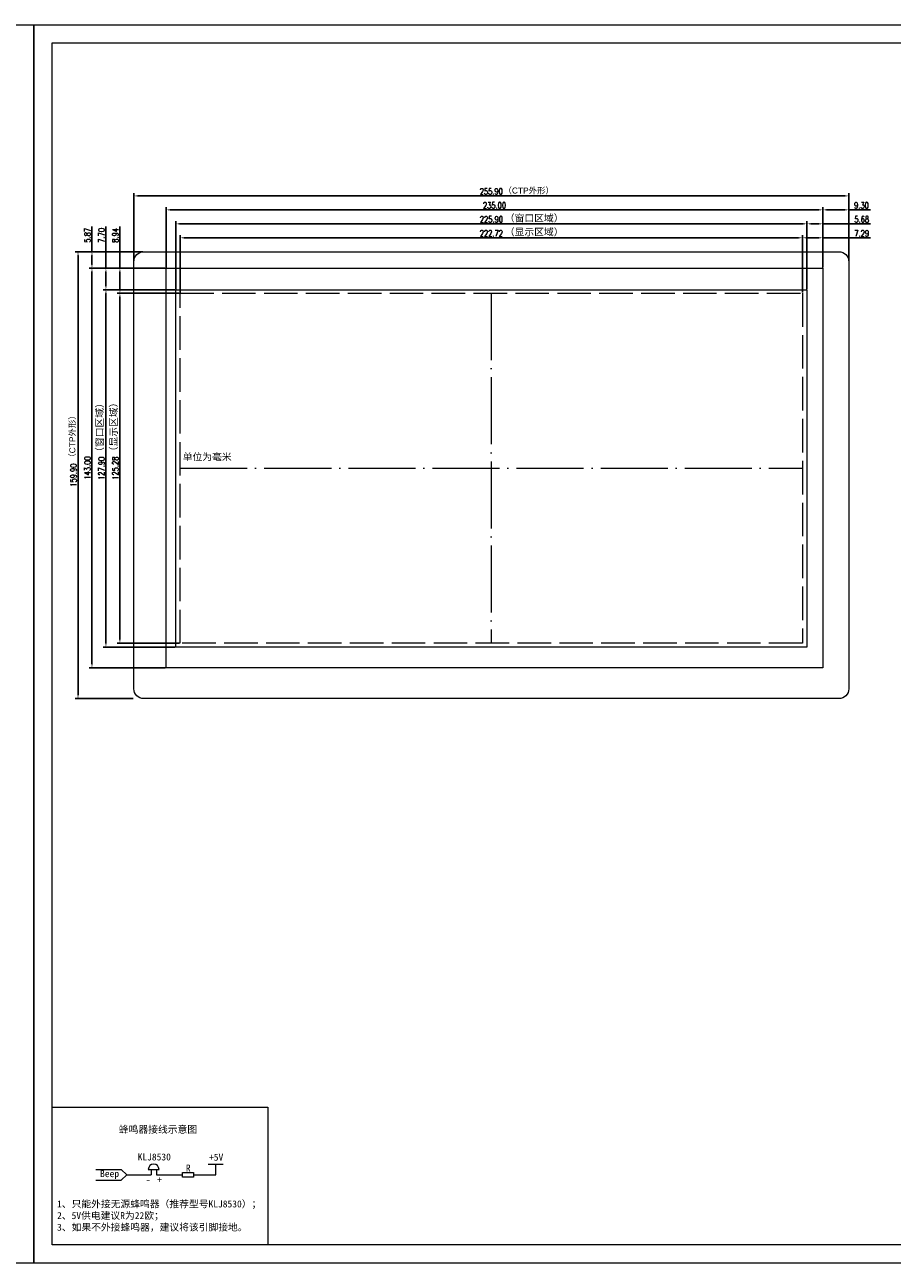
# Model space of a CAD drawing. Header units: millimetres. Extents: x 670 to 2572, y -2665 to -2222.
# Tile 6 of 8: x 1934 to 2245, y -2665 to -2222. Entities that reach past the tile are written whole.
import ezdxf

# ---------------------------------------------------------------- set-up
doc = ezdxf.new("R2010")
doc.units = ezdxf.units.MM
doc.header["$PDSIZE"] = -5
doc.linetypes.add('ACAD_ISO02W100', pattern=[15, 12, -3])
doc.linetypes.add('ACAD_ISO04W100', pattern=[30, 24, -3, 0, -3])
doc.layers.get('0').update_dxf_attribs({"lineweight": 18})
doc.layers.get('Defpoints').update_dxf_attribs({"lineweight": 18})
doc.layers.add('标注', color=7, linetype='Continuous', lineweight=13)
doc.styles.add('ROMANS', font='romans.shx', dxfattribs={"width": 0.8, "bigfont": 'gbcbig.shx'})
doc.styles.get("Standard").update_dxf_attribs({"font": 'txt.shx', "bigfont": 'gbcbig.shx'})
doc.dimstyles.new('ISO-25$0', dxfattribs={"dimscale": 0.8, "dimtxt": 2.75, "dimasz": 1.7, "dimexe": 1.25, "dimexo": 0.3, "dimtad": 1, "dimzin": 0, "dimdsep": 46, "dimtxsty": 'ROMANS', "dimcen": 2, "dimdle": 3.4, "dimclrd": 256, "dimclre": 256, "dimclrt": 256, "dimadec": 0, "dimazin": 0, "dimtfac": 1, "dimtmove": 0, "dimatfit": 3, "dimfxl": 0, "dimtolj": 1, "dimtzin": 0, "dimarcsym": 0})

# ---------------------------------------------------------------- blocks, each defined once
blk = doc.blocks.new('*D139')
at = {"layer": 'Defpoints', "color": 0, "lineweight": 0}
for p in [(1968.55, -2309.22), (1981.78, -2309.22), (1970.64, -2318.16)]:
    blk.add_point(p, dxfattribs=at)
at = {"layer": '标注', "lineweight": -2}
for p, q in [((1968.55, -2309.22), (1968.55, -2294.26)), ((1981.54, -2309.22), (1967.55, -2309.22)), ((1968.55, -2316.8), (1968.55, -2310.58)), ((1970.4, -2318.16), (1967.55, -2318.16))]:
    blk.add_line(p, q, dxfattribs=at)
at = {"layer": '标注', "lineweight": 0}
for points in [[(1968.33, -2310.58), (1968.78, -2310.58), (1968.55, -2309.22)], [(1968.33, -2316.8), (1968.78, -2316.8), (1968.55, -2318.16)]]:
    blk.add_solid(points, dxfattribs=at)
at = {"layer": '标注', "lineweight": 0, "insert": (1966.95, -2297.49), "char_height": 2.2, "attachment_point": 5, "rotation": 90, "style": 'ROMANS'}
blk.add_mtext('\\A1;8.94', dxfattribs=at)
blk = doc.blocks.new('*D140')
at = {"layer": 'Defpoints', "color": 0, "lineweight": 0}
for p in [(1963.55, -2309.22), (1976.54, -2309.22), (1976.15, -2316.92)]:
    blk.add_point(p, dxfattribs=at)
at = {"layer": '标注', "lineweight": -2}
for p, q in [((1963.55, -2309.22), (1963.55, -2294.26)), ((1976.3, -2309.22), (1962.55, -2309.22)), ((1963.55, -2315.56), (1963.55, -2310.58)), ((1975.91, -2316.92), (1962.55, -2316.92))]:
    blk.add_line(p, q, dxfattribs=at)
at = {"layer": '标注', "lineweight": 0}
for points in [[(1963.33, -2310.58), (1963.78, -2310.58), (1963.55, -2309.22)], [(1963.33, -2315.56), (1963.78, -2315.56), (1963.55, -2316.92)]]:
    blk.add_solid(points, dxfattribs=at)
at = {"layer": '标注', "lineweight": 0, "insert": (1961.95, -2297.44), "char_height": 2.2, "attachment_point": 5, "rotation": 90, "style": 'ROMANS'}
blk.add_mtext('\\A1;7.70', dxfattribs=at)
blk = doc.blocks.new('*D141')
at = {"layer": 'Defpoints', "color": 0, "lineweight": 0}
for p in [(2220.15, -2293.35), (2220.15, -2301.1), (2214.47, -2306.28)]:
    blk.add_point(p, dxfattribs=at)
at = {"layer": '标注', "lineweight": -2}
for p, q in [((2214.47, -2306.04), (2214.47, -2292.35)), ((2215.83, -2293.35), (2218.79, -2293.35)), ((2220.15, -2300.86), (2220.15, -2292.35)), ((2220.15, -2293.35), (2237.26, -2293.35))]:
    blk.add_line(p, q, dxfattribs=at)
at = {"layer": '标注', "lineweight": 0}
for points in [[(2215.83, -2293.12), (2215.83, -2293.58), (2214.47, -2293.35)], [(2218.79, -2293.12), (2218.79, -2293.58), (2220.15, -2293.35)]]:
    blk.add_solid(points, dxfattribs=at)
at = {"layer": '标注', "lineweight": 0, "insert": (2234.08, -2291.75), "char_height": 2.2, "attachment_point": 5, "style": 'ROMANS'}
blk.add_mtext('\\A1;5.68', dxfattribs=at)
blk = doc.blocks.new('*D142')
at = {"layer": 'Defpoints', "color": 0, "lineweight": 0}
for p in [(2212.86, -2299.63), (2220.15, -2298.35), (2220.15, -2307.39)]:
    blk.add_point(p, dxfattribs=at)
at = {"layer": '标注', "lineweight": -2}
for p, q in [((2212.86, -2299.39), (2212.86, -2297.35)), ((2214.22, -2298.35), (2218.79, -2298.35)), ((2220.15, -2307.15), (2220.15, -2297.35)), ((2220.15, -2298.35), (2237.22, -2298.35))]:
    blk.add_line(p, q, dxfattribs=at)
at = {"layer": '标注', "lineweight": 0}
for points in [[(2214.22, -2298.12), (2214.22, -2298.58), (2212.86, -2298.35)], [(2218.79, -2298.12), (2218.79, -2298.58), (2220.15, -2298.35)]]:
    blk.add_solid(points, dxfattribs=at)
at = {"layer": '标注', "lineweight": 0, "insert": (2234.08, -2296.75), "char_height": 2.2, "attachment_point": 5, "style": 'ROMANS'}
blk.add_mtext('\\A1;7.29', dxfattribs=at)
blk = doc.blocks.new('*D149')
at = {"layer": 'Defpoints', "color": 0, "lineweight": 0}
for p in [(1985.15, -2309.22), (1958.55, -2452.22), (1985.15, -2452.22)]:
    blk.add_point(p, dxfattribs=at)
at = {"layer": '标注', "lineweight": -2}
for p, q in [((1984.91, -2309.22), (1957.55, -2309.22)), ((1958.55, -2310.58), (1958.55, -2450.86)), ((1984.91, -2452.22), (1957.55, -2452.22))]:
    blk.add_line(p, q, dxfattribs=at)
at = {"layer": '标注', "lineweight": 0}
for points in [[(1958.33, -2310.58), (1958.78, -2310.58), (1958.55, -2309.22)], [(1958.33, -2450.86), (1958.78, -2450.86), (1958.55, -2452.22)]]:
    blk.add_solid(points, dxfattribs=at)
at = {"layer": '标注', "lineweight": 0, "insert": (1956.95, -2380.72), "char_height": 2.2, "attachment_point": 5, "rotation": 90, "style": 'ROMANS'}
blk.add_mtext('\\A1;143.00', dxfattribs=at)
blk = doc.blocks.new('*D150')
at = {"layer": 'Defpoints', "color": 0, "lineweight": 0}
for p in [(1963.55, -2316.92), (1988.57, -2316.92), (1988.57, -2444.82)]:
    blk.add_point(p, dxfattribs=at)
at = {"layer": '标注', "lineweight": -2}
for p, q in [((1988.33, -2316.92), (1962.55, -2316.92)), ((1963.55, -2443.46), (1963.55, -2318.28)), ((1988.33, -2444.82), (1962.55, -2444.82))]:
    blk.add_line(p, q, dxfattribs=at)
at = {"layer": '标注', "lineweight": 0}
for points in [[(1963.33, -2318.28), (1963.78, -2318.28), (1963.55, -2316.92)], [(1963.33, -2443.46), (1963.78, -2443.46), (1963.55, -2444.82)]]:
    blk.add_solid(points, dxfattribs=at)
at = {"layer": '标注', "lineweight": 0, "insert": (1961.95, -2380.87), "char_height": 2.2, "attachment_point": 5, "rotation": 90, "style": 'ROMANS'}
blk.add_mtext('\\A1;127.90', dxfattribs=at)
blk = doc.blocks.new('*D151')
at = {"layer": 'Defpoints', "color": 0, "lineweight": 0}
for p in [(1990.14, -2318.16), (1968.55, -2443.44), (1990.14, -2443.44)]:
    blk.add_point(p, dxfattribs=at)
at = {"layer": '标注', "color": 1, "lineweight": -2}
for p, q in [((1989.9, -2318.16), (1967.55, -2318.16)), ((1968.55, -2319.52), (1968.55, -2442.08)), ((1989.9, -2443.44), (1967.55, -2443.44))]:
    blk.add_line(p, q, dxfattribs=at)
at = {"layer": '标注', "color": 1, "lineweight": 0}
for points in [[(1968.33, -2319.52), (1968.78, -2319.52), (1968.55, -2318.16)], [(1968.33, -2442.08), (1968.78, -2442.08), (1968.55, -2443.44)]]:
    blk.add_solid(points, dxfattribs=at)
at = {"layer": '标注', "color": 1, "lineweight": 0, "insert": (1966.95, -2380.8), "char_height": 2.2, "attachment_point": 5, "rotation": 90, "style": 'ROMANS'}
blk.add_mtext('\\A1;125.28', dxfattribs=at)
blk = doc.blocks.new('*D152')
at = {"layer": 'Defpoints', "color": 0, "lineweight": 0}
for p in [(2220.15, -2288.35), (1985.15, -2309.22), (2220.15, -2309.22)]:
    blk.add_point(p, dxfattribs=at)
at = {"layer": '标注', "lineweight": -2}
for p, q in [((1985.15, -2308.98), (1985.15, -2287.35)), ((1986.51, -2288.35), (2218.79, -2288.35)), ((2220.15, -2308.98), (2220.15, -2287.35))]:
    blk.add_line(p, q, dxfattribs=at)
at = {"layer": '标注', "lineweight": 0}
for points in [[(1986.51, -2288.12), (1986.51, -2288.58), (1985.15, -2288.35)], [(2218.79, -2288.12), (2218.79, -2288.58), (2220.15, -2288.35)]]:
    blk.add_solid(points, dxfattribs=at)
at = {"layer": '标注', "lineweight": 0, "insert": (2102.65, -2286.75), "char_height": 2.2, "attachment_point": 5, "style": 'ROMANS'}
blk.add_mtext('\\A1;235.00', dxfattribs=at)
blk = doc.blocks.new('*D153')
at = {"layer": 'Defpoints', "color": 0, "lineweight": 0}
for p in [(2214.47, -2293.35), (1988.57, -2316.92), (2214.47, -2316.92)]:
    blk.add_point(p, dxfattribs=at)
at = {"layer": '标注', "lineweight": -2}
for p, q in [((1988.57, -2316.68), (1988.57, -2292.35)), ((1989.93, -2293.35), (2213.11, -2293.35)), ((2214.47, -2316.68), (2214.47, -2292.35))]:
    blk.add_line(p, q, dxfattribs=at)
at = {"layer": '标注', "lineweight": 0}
for points in [[(1989.93, -2293.12), (1989.93, -2293.58), (1988.57, -2293.35)], [(2213.11, -2293.12), (2213.11, -2293.58), (2214.47, -2293.35)]]:
    blk.add_solid(points, dxfattribs=at)
at = {"layer": '标注', "lineweight": 0, "insert": (2101.52, -2291.75), "char_height": 2.2, "attachment_point": 5, "style": 'ROMANS'}
blk.add_mtext('\\A1;225.90', dxfattribs=at)
blk = doc.blocks.new('*D154')
at = {"layer": 'Defpoints', "color": 0, "lineweight": 0}
for p in [(2212.86, -2298.35), (1990.14, -2318.16), (2212.86, -2318.16)]:
    blk.add_point(p, dxfattribs=at)
at = {"layer": '标注', "color": 1, "lineweight": -2}
for p, q in [((1990.14, -2317.92), (1990.14, -2297.35)), ((1991.5, -2298.35), (2211.5, -2298.35)), ((2212.86, -2317.92), (2212.86, -2297.35))]:
    blk.add_line(p, q, dxfattribs=at)
at = {"layer": '标注', "color": 1, "lineweight": 0}
for points in [[(1991.5, -2298.12), (1991.5, -2298.58), (1990.14, -2298.35)], [(2211.5, -2298.12), (2211.5, -2298.58), (2212.86, -2298.35)]]:
    blk.add_solid(points, dxfattribs=at)
at = {"layer": '标注', "color": 1, "lineweight": 0, "insert": (2101.5, -2296.75), "char_height": 2.2, "attachment_point": 5, "style": 'ROMANS'}
blk.add_mtext('\\A1;222.72', dxfattribs=at)
blk = doc.blocks.new('*D143')
at = {"layer": 'Defpoints', "color": 0, "lineweight": 0}
for p in [(2229.45, -2283.35), (1973.55, -2306.85), (2229.45, -2306.85)]:
    blk.add_point(p, dxfattribs=at)
at = {"layer": '标注', "lineweight": -2}
for p, q in [((1973.55, -2306.61), (1973.55, -2282.35)), ((2229.45, -2306.61), (2229.45, -2282.35)), ((1974.91, -2283.35), (2228.09, -2283.35))]:
    blk.add_line(p, q, dxfattribs=at)
at = {"layer": '标注', "lineweight": 0}
for points in [[(1974.91, -2283.12), (1974.91, -2283.58), (1973.55, -2283.35)], [(2228.09, -2283.12), (2228.09, -2283.58), (2229.45, -2283.35)]]:
    blk.add_solid(points, dxfattribs=at)
at = {"layer": '标注', "lineweight": 0, "insert": (2101.5, -2281.75), "char_height": 2.2, "attachment_point": 5, "style": 'ROMANS'}
blk.add_mtext('\\A1;255.90', dxfattribs=at)
blk = doc.blocks.new('*D144')
at = {"layer": 'Defpoints', "color": 0, "lineweight": 0}
for p in [(1977.05, -2303.35), (1953.55, -2463.25), (1973.55, -2463.25)]:
    blk.add_point(p, dxfattribs=at)
at = {"layer": '标注', "lineweight": -2}
for p, q in [((1976.81, -2303.35), (1952.55, -2303.35)), ((1953.55, -2304.71), (1953.55, -2461.89)), ((1973.31, -2463.25), (1952.55, -2463.25))]:
    blk.add_line(p, q, dxfattribs=at)
at = {"layer": '标注', "lineweight": 0}
for points in [[(1953.33, -2304.71), (1953.78, -2304.71), (1953.55, -2303.35)], [(1953.33, -2461.89), (1953.78, -2461.89), (1953.55, -2463.25)]]:
    blk.add_solid(points, dxfattribs=at)
at = {"layer": '标注', "lineweight": 0, "insert": (1951.95, -2383.3), "char_height": 2.2, "attachment_point": 5, "rotation": 90, "style": 'ROMANS'}
blk.add_mtext('\\A1;159.90', dxfattribs=at)
blk = doc.blocks.new('*D145')
at = {"layer": 'Defpoints', "color": 0, "lineweight": 0}
for p in [(2220.15, -2288.35), (2220.15, -2294.99), (2229.45, -2295.67)]:
    blk.add_point(p, dxfattribs=at)
at = {"layer": '标注', "lineweight": -2}
for p, q in [((2220.15, -2294.75), (2220.15, -2287.35)), ((2221.51, -2288.35), (2228.09, -2288.35)), ((2229.45, -2295.43), (2229.45, -2287.35)), ((2229.45, -2288.35), (2237.18, -2288.35))]:
    blk.add_line(p, q, dxfattribs=at)
at = {"layer": '标注', "lineweight": 0}
for points in [[(2221.51, -2288.12), (2221.51, -2288.58), (2220.15, -2288.35)], [(2228.09, -2288.12), (2228.09, -2288.58), (2229.45, -2288.35)]]:
    blk.add_solid(points, dxfattribs=at)
at = {"layer": '标注', "lineweight": 0, "insert": (2234, -2286.75), "char_height": 2.2, "attachment_point": 5, "style": 'ROMANS'}
blk.add_mtext('\\A1;9.30', dxfattribs=at)
blk = doc.blocks.new('*D146')
at = {"layer": 'Defpoints', "color": 0, "lineweight": 0}
for p in [(1959.41, -2303.35), (1958.55, -2309.22), (1971.35, -2309.22)]:
    blk.add_point(p, dxfattribs=at)
at = {"layer": '标注', "lineweight": -2}
for p, q in [((1958.55, -2303.35), (1958.55, -2294.25)), ((1959.17, -2303.35), (1957.55, -2303.35)), ((1958.55, -2307.86), (1958.55, -2304.71)), ((1971.11, -2309.22), (1957.55, -2309.22))]:
    blk.add_line(p, q, dxfattribs=at)
at = {"layer": '标注', "lineweight": 0}
for points in [[(1958.33, -2304.71), (1958.78, -2304.71), (1958.55, -2303.35)], [(1958.33, -2307.86), (1958.78, -2307.86), (1958.55, -2309.22)]]:
    blk.add_solid(points, dxfattribs=at)
at = {"layer": '标注', "lineweight": 0, "insert": (1956.95, -2297.44), "char_height": 2.2, "attachment_point": 5, "rotation": 90, "style": 'ROMANS'}
blk.add_mtext('\\A1;5.87', dxfattribs=at)

msp = doc.modelspace()

# ---------------------------------------------------------------- linework, layer by layer
at = {"linetype": 'ACAD_ISO04W100', "lineweight": 0}
for p, q in [((2101.505, -2318.16), (2101.505, -2443.44)), ((1990.145, -2380.8), (2212.865, -2380.8))]:
    msp.add_line(p, q, dxfattribs=at)
msp.add_line((2021.462, -2609.503), (2021.462, -2658.816))
at = {"lineweight": 0}
for p, q in [((1959.96, -2631.763), (1968.991, -2631.763)), ((1968.991, -2631.763), (1971.048, -2633.693)), ((1978.714, -2631.78), (1982.567, -2631.78)), ((1979.691, -2631.78), (1979.691, -2633.693)), ((1981.59, -2631.78), (1981.59, -2633.693)), ((2000.114, -2629.854), (2005.558, -2629.854)), ((2002.836, -2633.693), (2002.836, -2629.854)), ((1959.96, -2635.623), (1968.991, -2635.623)), ((1971.048, -2633.693), (1968.991, -2635.623)), ((1971.048, -2633.693), (1979.691, -2633.693)), ((1981.59, -2633.693), (1990.985, -2633.693)), ((1994.838, -2633.693), (2002.836, -2633.693))]:
    msp.add_line(p, q, dxfattribs=at)
for points in [[(1303.741, -2222.103), (1937.758, -2222.103), (1937.758, -2665.346), (1303.741, -2665.346)], [(1937.758, -2222.103), (2571.776, -2222.103), (2571.776, -2665.346), (1937.758, -2665.346)], [(2565.246, -2658.816), (1944.258, -2658.816), (1944.258, -2228.603), (2565.246, -2228.603)], [(1985.155, -2309.22), (2220.155, -2309.22), (2220.155, -2452.22), (1985.155, -2452.22)], [(1988.575, -2316.92), (2214.475, -2316.92), (2214.475, -2444.82), (1988.575, -2444.82)]]:
    msp.add_lwpolyline(points, close=True)
msp.add_lwpolyline([(1977.055, -2303.35), (2225.955, -2303.35, -0.4142136), (2229.455, -2306.85), (2229.455, -2459.75, -0.4142136), (2225.955, -2463.25), (1977.055, -2463.25, -0.4142136), (1973.555, -2459.75), (1973.555, -2306.85, -0.4142136)], format="xyb", close=True, dxfattribs=at)
at = {"color": 1, "linetype": 'ACAD_ISO02W100'}
msp.add_lwpolyline([(1990.145, -2318.16), (2212.865, -2318.16), (2212.865, -2443.44), (1990.145, -2443.44)], close=True, dxfattribs=at)
at = {"lineweight": 0}
msp.add_lwpolyline([(1990.985, -2632.881), (1994.838, -2632.881), (1994.838, -2634.506), (1990.985, -2634.506)], close=True, dxfattribs=at)
msp.add_arc((1980.64, -2631.78), 1.926, 360, 180, dxfattribs=at)
at = {"layer": '标注', "lineweight": 0}
msp.add_line((1944.258, -2609.503), (2021.462, -2609.503), dxfattribs=at)

# ---------------------------------------------------------------- texts
at = {"color": 1, "lineweight": 0, "attachment_point": 1}
for s, insert, char_height, width in [('{\\fSimSun|b0|i0|c134|p49;（\\fArial|b0|i0|c0|p32;CTP\\fSimSun|b0|i0|c134|p49;外形）}', (2105.839, -2280.353), 2.15264, 19.6332), ('{\\fSimSun|b0|i0|c0|p2;（窗口区域）}', (2106.342, -2290.057), 2.5, 22.80135), ('{\\fSimSun|b0|i0|c0|p2;（显示区域）}', (2106.342, -2295.019), 2.5, 22.80135)]:
    msp.add_mtext(s, dxfattribs=dict(at, insert=insert, char_height=char_height, width=width))
at = {"color": 1, "lineweight": 0, "attachment_point": 1, "rotation": 90}
for s, insert, char_height, width in [('{\\fSimSun|b0|i0|c0|p2;（窗口区域）}', (1960.041, -2376.741), 2.5, 22.80135), ('{\\fSimSun|b0|i0|c0|p2;（显示区域）}', (1965.051, -2376.549), 2.5, 22.80135), ('{\\fSimSun|b0|i0|c134|p49;（\\fArial|b0|i0|c0|p32;CTP\\fSimSun|b0|i0|c134|p49;外形）}', (1950.443, -2378.491), 2.15264, 19.6332)]:
    msp.add_mtext(s, dxfattribs=dict(at, insert=insert, char_height=char_height, width=width))
at = {"lineweight": 0, "char_height": 2.5, "attachment_point": 1}
for s, insert, width in [('{\\fSimSun|b0|i0|c0|p2;单位为毫米}', (1991.054, -2375.507), 23.85602), ('{\\fSimSun|b0|i0|c0|p2;蜂鸣器接线示意图}', (1968.179, -2616.21), 29.78651), ('{\\fSimSun|b0|i0|c0|p2;KLJ8530}', (1974.894, -2626.061), 16.12259), ('{\\fSimSun|b0|i0|c0|p2;+5V}', (2000.448, -2626.154), 24.79402), ('{\\fSimSun|b0|i0|c0|p2;Beep}', (1961.452, -2632.023), 9.89669), ('{\\fSimSun|b0|i0|c0|p2;R}', (1992.153, -2630.028), 4.49307), ('{\\fSimSun|b0|i0|c0|p2;-}', (1977.81, -2634.128), 4.49307), ('{\\fSimSun|b0|i0|c0|p2;+}', (1981.835, -2634.2), 4.49307), ('{\\fSimSun|b0|i0|c0|p2;1、只能外接无源蜂鸣器（推荐型号KLJ8530）；\\P2、5V供电建议R为22欧；\\P3、如果不外接蜂鸣器，建议将该引脚接地。}', (1946.059, -2642.871), 94.15476)]:
    msp.add_mtext(s, dxfattribs=dict(at, insert=insert, width=width))

# ---------------------------------------------------------------- dimensions: what is measured, and where the dimension line sits
at = {"layer": '标注', "lineweight": 0}
for base, p1, p2, picture, middle in [((2229.455, -2283.35), (1973.555, -2306.85), (2229.455, -2306.85), '*D143', (2101.505, -2281.75)), ((2220.155, -2288.35), (1985.155, -2309.22), (2220.155, -2309.22), '*D152', (2102.655, -2286.75)), ((2214.475, -2293.35), (1988.575, -2316.92), (2214.475, -2316.92), '*D153', (2101.525, -2291.75))]:
    dim = msp.add_linear_dim(base=base, p1=p1, p2=p2, dimstyle='ISO-25$0', dxfattribs=at)
    dim.commit()
    dim.dimension.update_dxf_attribs({"geometry": picture, "text_midpoint": middle})
for base, p1, p2, picture, middle in [((2220.155, -2288.35), (2229.455, -2295.665), (2220.155, -2294.995), '*D145', (2233.997, -2288.35)), ((2220.155, -2293.35), (2214.475, -2306.277), (2220.155, -2301.1), '*D141', (2234.078, -2293.35)), ((2220.155, -2298.35), (2212.865, -2299.626), (2220.155, -2307.391), '*D142', (2234.078, -2298.35))]:
    dim = msp.add_linear_dim(base=base, p1=p1, p2=p2, dimstyle='ISO-25$0', dxfattribs=at)
    dim.commit()
    dim.dimension.update_dxf_attribs({"geometry": picture, "text_midpoint": middle, "dimtype": 160})
for base, p1, p2, picture, middle in [((1958.555, -2309.22), (1959.407, -2303.35), (1971.346, -2309.22), '*D146', (1958.555, -2297.436)), ((1963.555, -2309.22), (1976.152, -2316.92), (1976.542, -2309.22), '*D140', (1963.555, -2297.443)), ((1968.555, -2309.22), (1970.639, -2318.16), (1981.783, -2309.22), '*D139', (1968.555, -2297.487))]:
    dim = msp.add_linear_dim(base=base, p1=p1, p2=p2, angle=90, dimstyle='ISO-25$0', dxfattribs=at)
    dim.commit()
    dim.dimension.update_dxf_attribs({"geometry": picture, "text_midpoint": middle, "dimtype": 160})
at = {"layer": '标注', "color": 1, "lineweight": 0}
dim = msp.add_linear_dim(base=(2212.865, -2298.35), p1=(1990.145, -2318.16), p2=(2212.865, -2318.16), dimstyle='ISO-25$0', override={"dimclrd": 1, "dimclre": 1, "dimclrt": 1}, dxfattribs=at)
dim.commit()
dim.dimension.update_dxf_attribs({"geometry": '*D154', "text_midpoint": (2101.505, -2296.75)})
at = {"layer": '标注', "lineweight": 0}
for base, p1, p2, picture, middle in [((1953.555, -2463.25), (1977.055, -2303.35), (1973.555, -2463.25), '*D144', (1951.955, -2383.3)), ((1958.555, -2452.22), (1985.155, -2309.22), (1985.155, -2452.22), '*D149', (1956.955, -2380.72)), ((1963.555, -2316.92), (1988.575, -2444.82), (1988.575, -2316.92), '*D150', (1961.955, -2380.87))]:
    dim = msp.add_linear_dim(base=base, p1=p1, p2=p2, angle=90, dimstyle='ISO-25$0', dxfattribs=at)
    dim.commit()
    dim.dimension.update_dxf_attribs({"geometry": picture, "text_midpoint": middle})
at = {"layer": '标注', "color": 1, "lineweight": 0}
dim = msp.add_linear_dim(base=(1968.555, -2443.44), p1=(1990.145, -2318.16), p2=(1990.145, -2443.44), angle=90, dimstyle='ISO-25$0', override={"dimclrd": 1, "dimclre": 1, "dimclrt": 1}, dxfattribs=at)
dim.commit()
dim.dimension.update_dxf_attribs({"geometry": '*D151', "text_midpoint": (1966.955, -2380.8)})

doc.saveas('drawing.dxf')
